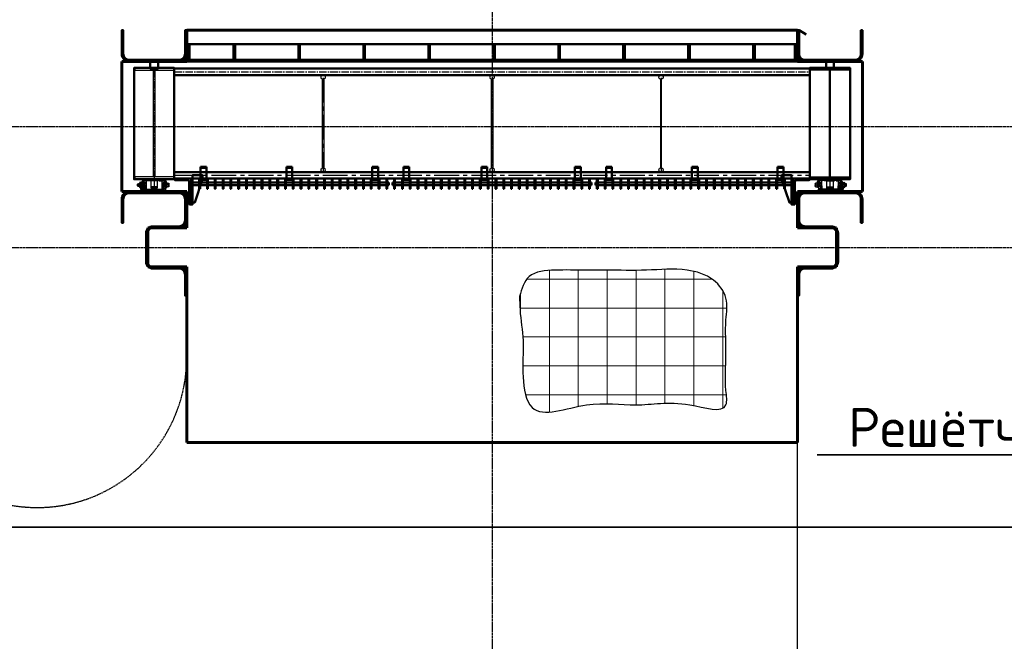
# Model space of a CAD drawing. Header units: millimetres. Extents: x 42975 to 708721, y 118172 to 172014.
# Tile 63 of 73: x 322940 to 330516, y 128308 to 133088. Entities that reach past the tile are written whole.
import ezdxf
from ezdxf import colors
from ezdxf.entities.mleader import LeaderData, LeaderLine
from ezdxf.math import Vec2, Vec3

# ---------------------------------------------------------------- set-up
doc = ezdxf.new("R2010")
doc.units = ezdxf.units.MM
for name, pattern in [('CENTER2', [28.575, 19.05, -3.175, 3.175, -3.175]), ('ГТО-1 Пунктир', [7, 5, -2]), ('осевая', [50.8, 31.75, -6.35, 6.35, -6.35]), ('штриховая 04-2', [6, 4, -2])]:
    doc.linetypes.add(name, pattern=pattern)
doc.layers.get('Defpoints').update_dxf_attribs({"color": 8})
for name, color, linetype, lineweight in [('ГТО-2_Бетон_025', 7, 'Continuous', 25), ('ГТО-2_Бетон_060', 3, 'Continuous', 60), ('ГТО-2_Выноски_035', 2, 'Continuous', 35), ('ГТО-2_Линии_035', 2, 'Continuous', 35), ('ГТО-2_Оси_025', 6, 'осевая', 25), ('ГТО-2_Пунктир_025', 151, 'ГТО-1 Пунктир', 25), ('ГТО-2_Размеры_035', 2, 'Continuous', 35), ('ОЗиМ Линии', 7, 'Continuous', 25), ('ОЗиМ Металл', 1, 'Continuous', 50), ('ОЗиМ Металл штрих', 230, 'штриховая 04-2', 25), ('ОЗиМ Размеры', 2, 'Continuous', 25), ('ОЗИМ_Штриховка', 252, 'Continuous', 18)]:
    doc.layers.add(name, color=color, linetype=linetype, lineweight=lineweight)
doc.layers.add('ГТО-2_Штриховка_018', color=7, linetype='Continuous', lineweight=18, true_color=0x6b6b6b)
doc.layers.add('ОЗиМ Оси', color=4, linetype='CENTER2')
doc.layers.add('ОЗИМ_Размеры', color=7, linetype='Continuous')
doc.styles.add('MOSOBL (isocpeur)', font='isocpeur.ttf')
doc.styles.add('RomanS', font='romans.shx', dxfattribs={"width": 0.7})
doc.dimstyles.new('M100', dxfattribs={"dimscale": 100, "dimtxt": 3, "dimasz": 2, "dimexe": 1.25, "dimexo": 0.625, "dimtad": 3, "dimtoh": 1, "dimdec": 0, "dimtxsty": 'RomanS', "dimblk": 'OBLIQUE', "dimcen": 3, "dimclrt": 2, "dimaunit": 1, "dimadec": 4, "dimazin": 0, "dimtfac": 1, "dimtdec": 0, "dimtmove": 0, "dimatfit": 3, "dimfxl": 1, "dimtfill": 1, "dimarcsym": 0})
pattern_1 = [(135, (-21397.2945, -32584.423), (-6.735192, -6.735192), [])]
pattern_2 = [(135, (-21397.2945, -32404.423), (-6.735192, -6.735192), [])]
pattern_3 = [(225, (-21106.835, -32584.423), (6.735192, -6.735192), [])]

# ---------------------------------------------------------------- blocks, each defined once
blk = doc.blocks.new('_Dot')
at = {"color": 0, "linetype": 'ByBlock', "lineweight": -2}
blk.add_line((-0.5, 0), (-1, 0), dxfattribs=at)
at = {"color": 0, "linetype": 'ByBlock', "const_width": 0.5}
blk.add_lwpolyline([(-0.25, 0, 1), (0.25, 0, 1)], format="xyb", close=True, dxfattribs=at)
blk = doc.blocks.new('_Oblique')
at = {"color": 0, "linetype": 'ByBlock', "lineweight": -2}
blk.add_line((-0.5, -0.5), (0.5, 0.5), dxfattribs=at)
blk = doc.blocks.new('*D51')
at = {"layer": 'Defpoints', "color": 0, "transparency": 16777216}
for p in [(370324.6, 134437.2), (307024.6, 128737.2), (370324.6, 121155.3)]:
    blk.add_point(p, dxfattribs=at)
at = {"layer": 'ОЗИМ_Размеры', "color": 0, "lineweight": -2, "transparency": 16777216}
for p, q in [((370324.6, 134374.7), (370324.6, 121030.3)), ((307024.6, 128674.7), (307024.6, 121030.3)), ((307024.6, 121155.3), (370324.6, 121155.3))]:
    blk.add_line(p, q, dxfattribs=at)
at = {"layer": 'ОЗИМ_Размеры', "color": 0, "lineweight": -2, "transparency": 16777216, "xscale": 200, "yscale": 200, "zscale": 200, "rotation": 180}
blk.add_blockref('_Oblique', (307024.6, 121155.3), dxfattribs=at)
at = {"layer": 'ОЗИМ_Размеры', "color": 0, "lineweight": -2, "transparency": 16777216, "xscale": 200, "yscale": 200, "zscale": 200}
blk.add_blockref('_Oblique', (370324.6, 121155.3), dxfattribs=at)
at = {"layer": 'ОЗИМ_Размеры', "color": 2, "transparency": 16777216, "insert": (338674.6, 121367.8), "char_height": 300, "attachment_point": 5, "style": 'RomanS', "bg_fill": 3, "box_fill_scale": 1.1, "bg_fill_color": 256, "bg_fill_true_color": 13158600, "bg_fill_transparency": 0}
blk.add_mtext('63300', dxfattribs=at)
blk = doc.blocks.new('A$C09596088')
at = {"layer": 'ГТО-2_Бетон_060'}
for p, q in [((2350, -1660), (-2350, -1660)), ((-2350, -1660), (-2350, -1900)), ((2350, -1900), (2350, -1660)), ((-2350, -1900), (-2850, -1900)), ((-2850, -1900), (-2850, -2900)), ((2850, -1900), (2350, -1900)), ((2850, -2900), (2850, -1900)), ((-2850, -2900), (-2350, -2900)), ((-2350, -2900), (-2350, -3180)), ((2350, -3180), (2350, -2900)), ((2350, -2900), (2850, -2900)), ((-2350, -3180), (-2650, -3180)), ((-2650, -3180), (-2650, -3480)), ((2650, -3180), (2350, -3180)), ((2650, -3480), (2650, -3180)), ((-2650, -3480), (-2350, -3480)), ((-2350, -3480), (-2350, -4830)), ((2350, -4830), (2350, -3480)), ((2350, -3480), (2650, -3480)), ((-2350, -4830), (2350, -4830))]:
    blk.add_line(p, q, dxfattribs=at)
blk.add_lwpolyline([(-2850, 0), (-2850, -370), (-2350, -370), (-2350, -760), (2350, -760), (2350, -370), (2850, -370), (2850, 0), (2850, 370), (2350, 370), (2350, 470), (-2350, 470), (-2350, 370), (-2850, 370)], close=True, dxfattribs=at)
blk = doc.blocks.new('A$C4CA01584')
blk.add_line((59, 130), (62, 127))
at = {"layer": 'ОЗиМ Линии'}
for p, q in [((114, 180), (415, 180)), ((114, 164), (138, 164)), ((138, 164), (138, 180)), ((138, 164), (138, 44)), ((138, 164), (138, 134)), ((312, 164), (212, 164)), ((212, 164), (212, 60)), ((312, 60), (312, 164)), ((386, 164), (386, 180)), ((386, 44), (386, 164)), ((386, 164), (414, 164)), ((414, 164), (415, 164)), ((12, 120), (7, 115)), ((7, 85), (7, 115)), ((12, 80), (7, 85)), ((8, 116), (30, 116)), ((8, 84), (30, 84)), ((12, 120), (30, 120)), ((12, 80), (12, 120)), ((30, 80), (12, 80)), ((30, 127), (34, 130)), ((30, 73), (30, 127)), ((34, 70), (30, 73)), ((34, 130), (59, 130)), ((34, 100), (59, 100)), ((59, 70), (34, 70)), ((42, 146), (42, 130)), ((50, 146), (42, 146)), ((42, 62), (42, 70)), ((50, 130), (50, 146)), ((50, 70), (50, 62)), ((62, 73), (59, 70)), ((64, 65), (59, 60)), ((59, 30), (59, 60)), ((64, 25), (59, 30)), ((60, 61), (82, 61)), ((60, 29), (82, 29)), ((62, 63), (62, 137)), ((68, 137), (62, 137)), ((64, 65), (82, 65)), ((64, 25), (64, 65)), ((82, 25), (64, 25)), ((68, 137), (68, 137)), ((68, 65), (68, 134)), ((68, 134), (84, 134)), ((82, 72), (86, 75)), ((82, 18), (82, 72)), ((86, 15), (82, 18)), ((84, 134), (84, 75)), ((90, 120), (84, 120)), ((90, 81), (84, 81)), ((86, 75), (111, 75)), ((102, 15), (86, 15)), ((90, 75), (90, 137)), ((90, 137), (96, 137)), ((94, 91), (94, 75)), ((102, 91), (94, 91)), ((94, 7), (94, 15)), ((96, 124), (96, 143)), ((96, 143), (112, 143)), ((96, 124), (96, 91)), ((102, 75), (102, 91)), ((120, 20), (102, 20)), ((102, 0), (102, 18)), ((102, 15), (102, 7)), ((102, 7), (422, 8)), ((422, 0), (102, 0)), ((111, 75), (114, 72)), ((112, 124), (112, 143)), ((138, 135), (112, 135)), ((112, 124), (112, 108)), ((112, 108), (112, 75)), ((114, 82), (114, 20)), ((120, 82), (114, 82)), ((114, 72), (114, 20)), ((136, 90), (120, 90)), ((120, 90), (120, 14)), ((120, 74), (136, 74)), ((136, 24), (120, 24)), ((120, 14), (404, 14)), ((136, 24), (136, 90)), ((212, 24), (136, 24)), ((148, 34), (376, 34)), ((302, 71), (222, 71)), ((222, 57), (222, 71)), ((302, 64), (222, 64)), ((222, 57), (222, 50)), ((222, 55), (302, 55)), ((222, 50), (302, 50)), ((302, 55), (302, 71)), ((302, 50), (302, 55)), ((388, 24), (312, 24)), ((386, 135), (412, 135)), ((404, 90), (388, 90)), ((388, 90), (388, 24)), ((388, 74), (404, 74)), ((388, 24), (404, 24)), ((404, 20), (404, 90)), ((404, 73), (408, 76)), ((404, 14), (404, 73)), ((404, 20), (422, 20)), ((408, 76), (433, 76)), ((433, 46), (408, 46)), ((412, 109), (412, 144)), ((412, 144), (428, 144)), ((412, 109), (412, 76)), ((422, 20), (422, 0)), ((433, 16), (422, 16)), ((428, 144), (428, 76)), ((428, 138), (434, 138)), ((433, 76), (436, 73)), ((436, 19), (433, 16)), ((434, 138), (434, 101)), ((434, 121), (439, 121)), ((434, 101), (434, 75)), ((434, 81), (440, 81)), ((436, 73), (436, 19)), ((439, 135), (439, 61)), ((440, 134), (455, 134)), ((440, 61), (455, 61)), ((455, 135), (455, 61)), ((455, 128), (459, 131)), ((455, 74), (455, 128)), ((459, 71), (455, 74)), ((459, 131), (484, 131)), ((484, 101), (459, 101)), ((484, 71), (459, 71)), ((484, 131), (487, 128)), ((487, 74), (484, 71)), ((487, 128), (487, 74))]:
    blk.add_line(p, q, dxfattribs=at)
for centre, radius, start, end in [((114, 134), 46, 90.0138, 180.0138), ((114, 134), 30, 90.0138, 180.0138), ((409, 135), 46, 0.2134, 82.9835), ((409, 135), 30, 0.2134, 79.6044), ((65, 115), 34.2, 154.006, 206.0217), ((65, 85), 34.2, 154.006, 206.0217), ((46, 62), 4.01, 181.9023, 4.2363), ((28, 115), 34.2, 334.006, 26.0217), ((28, 85), 34.2, 334.006, 26.0217), ((116, 60), 34.2, 154.006, 206.0217), ((116, 30), 34.2, 154.006, 206.0217), ((98, 7), 4.01, 181.9023, 4.2363), ((80, 60), 34.2, 334.006, 26.0217), ((80, 30), 34.2, 343.7778, 26.0217), ((148, 44), 10, 180.0138, 270.0138), ((222, 60), 10, 180.0138, 270.0138), ((212, 34), 10, 270.0138, 0.0138), ((302, 60), 10, 270.0138, 0.0138), ((312, 34), 10, 180.0138, 270.0138), ((376, 44), 10, 270.0138, 0.0138), ((438, 61), 34.2, 154.006, 206.0217), ((438, 31), 34.2, 154.006, 197.7367), ((402, 61), 34.2, 334.006, 26.0217), ((402, 31), 34.2, 334.006, 26.0217), ((490, 116), 34.2, 154.006, 206.0217), ((490, 86), 34.2, 154.006, 206.0217), ((453, 116), 34.2, 334.006, 26.0217), ((453, 86), 34.2, 334.006, 26.0217)]:
    blk.add_arc(centre, radius, start, end, dxfattribs=at)
at = {"layer": 'ОЗиМ Металл'}
for p, q in [((86, 45), (111, 45)), ((102, 18), (102, 20)), ((102, 20), (102, 20)), ((102, 20), (102, 20)), ((302, 34), (302, 34)), ((439, 61), (440, 61))]:
    blk.add_line(p, q, dxfattribs=at)
at = {"layer": 'ОЗиМ Металл штрих', "ltscale": 0.8}
for p, q in [((212, 164), (138, 164)), ((312, 164), (386, 164))]:
    blk.add_line(p, q, dxfattribs=at)
at = {"layer": 'ОЗиМ Металл штрих', "ltscale": 0.5}
for p, q in [((42, 70), (42, 130)), ((50, 70), (50, 130)), ((94, 15), (94, 75)), ((102, 15), (102, 75)), ((112, 124), (138, 124)), ((136, 24), (136, 14)), ((386, 125), (412, 125)), ((388, 24), (388, 14))]:
    blk.add_line(p, q, dxfattribs=at)
at = {"layer": 'ОЗиМ Оси', "ltscale": 0.5}
for p, q in [((0, 100), (141, 100)), ((145, 45), (49, 45)), ((377, 46), (445, 46)), ((496, 101), (384, 101))]:
    blk.add_line(p, q, dxfattribs=at)
blk = doc.blocks.new('Блок крепления панели ст')
at = {"layer": 'ОЗиМ Металл'}
for p, q in [((-16742.7, -79.6), (-16742.7, -179.6)), ((-16697.7, -79.6), (-16742.7, -79.6)), ((-16697.7, -79.6), (-16697.7, -179.6)), ((-16697.7, -179.6), (-16742.7, -179.6))]:
    blk.add_line(p, q, dxfattribs=at)
at = {"layer": 'ОЗиМ Металл штрих'}
blk.add_line((-16697.7, -89.6), (-16742.7, -89.6), dxfattribs=at)
blk = doc.blocks.new('ОЗиМ_Реш.план')
at = {"layer": 'ОЗиМ Металл'}
for p, q in [((17, 83.5), (17, 3.5)), ((17, 83.5), (23, 83.5)), ((23, 3.5), (23, 83.5)), ((77, 83.5), (77, 3.5)), ((77, 83.5), (83, 83.5)), ((83, 3.5), (83, 83.5)), ((137, 83.5), (137, 3.5)), ((137, 83.5), (143, 83.5)), ((143, 3.5), (143, 83.5)), ((197, 83.5), (197, 3.5)), ((197, 83.5), (203, 83.5)), ((203, 3.5), (203, 83.5)), ((257, 83.5), (257, 3.5)), ((257, 83.5), (263, 83.5)), ((263, 3.5), (263, 83.5)), ((317, 83.5), (317, 3.5)), ((317, 83.5), (323, 83.5)), ((323, 3.5), (323, 83.5)), ((377, 83.5), (377, 3.5)), ((377, 83.5), (383, 83.5)), ((383, 3.5), (383, 83.5)), ((437, 83.5), (437, 3.5)), ((437, 83.5), (443, 83.5)), ((443, 3.5), (443, 83.5)), ((497, 83.5), (497, 3.5)), ((497, 83.5), (503, 83.5)), ((503, 3.5), (503, 83.5)), ((557, 83.5), (557, 3.5)), ((557, 83.5), (563, 83.5)), ((563, 3.5), (563, 83.5)), ((617, 83.5), (617, 3.5)), ((617, 83.5), (623, 83.5)), ((623, 3.5), (623, 83.5)), ((677, 83.5), (677, 3.5)), ((677, 83.5), (683, 83.5)), ((683, 3.5), (683, 83.5)), ((737, 83.5), (737, 3.5)), ((737, 83.5), (743, 83.5)), ((743, 3.5), (743, 83.5)), ((797, 83.5), (797, 3.5)), ((797, 83.5), (803, 83.5)), ((803, 3.5), (803, 83.5)), ((857, 83.5), (857, 3.5)), ((857, 83.5), (863, 83.5)), ((863, 3.5), (863, 83.5)), ((917, 83.5), (917, 3.5)), ((917, 83.5), (923, 83.5)), ((923, 3.5), (923, 83.5)), ((977, 83.5), (977, 3.5)), ((977, 83.5), (983, 83.5)), ((983, 3.5), (983, 83.5)), ((1037, 83.5), (1037, 3.5)), ((1037, 83.5), (1043, 83.5)), ((1043, 3.5), (1043, 83.5)), ((1097, 83.5), (1097, 3.5)), ((1097, 83.5), (1103, 83.5)), ((1103, 3.5), (1103, 83.5)), ((1157, 83.5), (1157, 3.5)), ((1157, 83.5), (1163, 83.5)), ((1163, 3.5), (1163, 83.5)), ((1217, 83.5), (1217, 3.5)), ((1217, 83.5), (1223, 83.5)), ((1223, 3.5), (1223, 83.5)), ((1277, 83.5), (1277, 3.5)), ((1277, 83.5), (1283, 83.5)), ((1283, 3.5), (1283, 83.5)), ((1337, 83.5), (1337, 3.5)), ((1337, 83.5), (1343, 83.5)), ((1343, 3.5), (1343, 83.5)), ((1397, 83.5), (1397, 3.5)), ((1397, 83.5), (1403, 83.5)), ((1403, 3.5), (1403, 83.5)), ((1457, 83.5), (1457, 3.5)), ((1457, 83.5), (1463, 83.5)), ((1463, 3.5), (1463, 83.5)), ((1517, 83.5), (1517, 3.5)), ((1517, 83.5), (1523, 83.5)), ((1523, 3.5), (1523, 83.5)), ((5, 53.5), (17, 53.5)), ((5, 53.5), (5, 33.5)), ((5, 33.5), (17, 33.5)), ((17, 3.5), (23, 3.5)), ((23, 53.5), (77, 53.5)), ((23, 33.5), (77, 33.5)), ((77, 3.5), (83, 3.5)), ((83, 53.5), (137, 53.5)), ((83, 33.5), (137, 33.5)), ((137, 3.5), (143, 3.5)), ((143, 53.5), (197, 53.5)), ((143, 33.5), (197, 33.5)), ((197, 3.5), (203, 3.5)), ((203, 53.5), (257, 53.5)), ((203, 33.5), (257, 33.5)), ((257, 3.5), (263, 3.5)), ((263, 53.5), (317, 53.5)), ((263, 33.5), (317, 33.5)), ((317, 3.5), (323, 3.5)), ((323, 53.5), (377, 53.5)), ((323, 33.5), (377, 33.5)), ((377, 3.5), (383, 3.5)), ((383, 53.5), (437, 53.5)), ((383, 33.5), (437, 33.5)), ((437, 3.5), (443, 3.5)), ((443, 53.5), (497, 53.5)), ((443, 33.5), (497, 33.5)), ((497, 3.5), (503, 3.5)), ((503, 53.5), (557, 53.5)), ((503, 33.5), (557, 33.5)), ((557, 3.5), (563, 3.5)), ((563, 53.5), (617, 53.5)), ((563, 33.5), (617, 33.5)), ((617, 3.5), (623, 3.5)), ((623, 53.5), (677, 53.5)), ((623, 33.5), (677, 33.5)), ((677, 3.5), (683, 3.5)), ((683, 53.5), (737, 53.5)), ((683, 33.5), (737, 33.5)), ((737, 3.5), (743, 3.5)), ((743, 53.5), (797, 53.5)), ((743, 33.5), (797, 33.5)), ((797, 3.5), (803, 3.5)), ((803, 53.5), (857, 53.5)), ((803, 33.5), (857, 33.5)), ((857, 3.5), (863, 3.5)), ((863, 53.5), (917, 53.5)), ((863, 33.5), (917, 33.5)), ((917, 3.5), (923, 3.5)), ((923, 53.5), (977, 53.5)), ((923, 33.5), (977, 33.5)), ((977, 3.5), (983, 3.5)), ((983, 53.5), (1037, 53.5)), ((983, 33.5), (1037, 33.5)), ((1037, 3.5), (1043, 3.5)), ((1043, 53.5), (1097, 53.5)), ((1043, 33.5), (1097, 33.5)), ((1097, 3.5), (1103, 3.5)), ((1103, 53.5), (1157, 53.5)), ((1103, 33.5), (1157, 33.5)), ((1157, 3.5), (1163, 3.5)), ((1163, 53.5), (1217, 53.5)), ((1163, 33.5), (1217, 33.5)), ((1217, 3.5), (1223, 3.5)), ((1223, 53.5), (1277, 53.5)), ((1223, 33.5), (1277, 33.5)), ((1277, 3.5), (1283, 3.5)), ((1283, 53.5), (1337, 53.5)), ((1283, 33.5), (1337, 33.5)), ((1337, 3.5), (1343, 3.5)), ((1343, 53.5), (1397, 53.5)), ((1343, 33.5), (1397, 33.5)), ((1397, 3.5), (1403, 3.5)), ((1403, 53.5), (1457, 53.5)), ((1403, 33.5), (1457, 33.5)), ((1457, 3.5), (1463, 3.5)), ((1463, 53.5), (1517, 53.5)), ((1463, 33.5), (1517, 33.5)), ((1517, 3.5), (1523, 3.5)), ((1535, 53.5), (1523, 53.5)), ((1535, 33.5), (1523, 33.5)), ((1535, 53.5), (1535, 33.5))]:
    blk.add_line(p, q, dxfattribs=at)
at = {"layer": 'ОЗиМ Оси'}
for p, q in [((20, 0), (20, 86.7)), ((80, 0), (80, 86.7)), ((140, 0), (140, 86.7)), ((200, 0), (200, 86.7)), ((260, 0), (260, 86.7)), ((320, 0), (320, 86.7)), ((380, 0), (380, 86.7)), ((440, 0), (440, 86.7)), ((500, 0), (500, 86.7)), ((560, 0), (560, 86.7)), ((620, 0), (620, 86.7)), ((680, 0), (680, 86.7)), ((740, 0), (740, 86.7)), ((800, 0), (800, 86.7)), ((860, 0), (860, 86.7)), ((920, 0), (920, 86.7)), ((980, 0), (980, 86.7)), ((1040, 0), (1040, 86.7)), ((1100, 0), (1100, 86.7)), ((1160, 0), (1160, 86.7)), ((1220, 0), (1220, 86.7)), ((1280, 0), (1280, 86.7)), ((1340, 0), (1340, 86.7)), ((1400, 0), (1400, 86.7)), ((1460, 0), (1460, 86.7)), ((1520, 0), (1520, 86.7))]:
    blk.add_line(p, q, dxfattribs=at)
blk = doc.blocks.new('A$C248B62E5')
at = {"layer": 'ОЗиМ Металл'}
for p, q in [((-5166.5, -400), (-5166.5, -600)), ((-533.5, -400), (-533.5, -600))]:
    blk.add_line(p, q, dxfattribs=at)
for points in [[(-5425, 500, -0.414214), (-5420, 495), (-5420, 445.1), (-5480, 445.1), (-5480, 495, -0.414214), (-5475, 500)], [(-275, 500, 0.414214), (-280, 495), (-280, 445.1), (-220, 445.1), (-220, 495, 0.414214), (-225, 500)]]:
    blk.add_lwpolyline(points, format="xyb", close=True, dxfattribs=at)
for points in [[(-5295, -405), (-5605, -405), (-5605, 450.1), (-5295, 450.1)], [(-405, -405), (-95, -405), (-95, 450.1), (-405, 450.1)]]:
    blk.add_lwpolyline(points, close=True, dxfattribs=at)
for points in [[(-405, 445.1), (-5295, 445.1)], [(-405, 395.1), (-5295, 395.1)], [(-5295, -350), (-405, -350)], [(-5155.3, -585), (-5138, -585), (-5078, -405), (-5078, -375), (-5155.3, -375), (-5155.3, -400), (-5155.3, -400)], [(-544.7, -585), (-562, -585), (-622, -405), (-622, -375), (-544.7, -375), (-544.7, -400), (-544.7, -400)], [(-5360.2, -405), (-5360.2, -410), (-5540.2, -410), (-5540.2, -405)], [(-405, -400), (-5295, -400)], [(-339.8, -405), (-339.8, -410), (-159.8, -410), (-159.8, -405)]]:
    blk.add_lwpolyline(points, dxfattribs=at)
for points in [[(-5155.3, -400), (-5155.3, -600), (-5168, -600), (-5175.3, -600, -0.414214), (-5180, -595.3), (-5180, -426, 0.414214), (-5194, -412), (-5288.3, -412, -0.414214), (-5293, -407.3), (-5293, -400)], [(-544.7, -400), (-544.7, -600), (-532, -600), (-524.7, -600, 0.414214), (-520, -595.3), (-520, -426, -0.414214), (-506, -412), (-411.7, -412, 0.414214), (-407, -407.3), (-407, -400)]]:
    blk.add_lwpolyline(points, format="xyb", dxfattribs=at)
at = {"layer": 'ОЗиМ Металл штрих', "ltscale": 0.7}
for p, q in [((-5149, 445.1), (-5078, 445.1)), ((-5168, -400), (-5168, -600)), ((-532, -400), (-532, -600))]:
    blk.add_line(p, q, dxfattribs=at)
for points in [[(-5300, 445.1), (-5600, 445.1), (-5600, 433.1), (-5300, 433.1)], [(-5445, -388), (-5455, -388), (-5455, 433.1), (-5445, 433.1)], [(-400, 445.1), (-100, 445.1), (-100, 433.1), (-400, 433.1)], [(-255, -388), (-245, -388), (-245, 433.1), (-255, 433.1)], [(-5300, -388), (-5600, -388), (-5600, -400), (-5300, -400)], [(-400, -388), (-100, -388), (-100, -400), (-400, -400)]]:
    blk.add_lwpolyline(points, close=True, dxfattribs=at)
at = {"layer": 'ОЗиМ Металл штрих'}
for points in [[(-4155, 363.1), (-4145, 363.1), (-4145, -318), (-4155, -318)], [(-2855, 363.1), (-2845, 363.1), (-2845, -318), (-2855, -318)], [(-1545, 363.1), (-1555, 363.1), (-1555, -318), (-1545, -318)]]:
    blk.add_lwpolyline(points, close=True, dxfattribs=at)
for centre in [(-4150, 379.1), (-2850, 379.1), (-1550, 379.1), (-4150, -334), (-2850, -334), (-1550, -334)]:
    blk.add_circle(centre, 16, dxfattribs=at)
at = {"layer": 'ОЗиМ Оси', "ltscale": 3}
for p, q in [((-5450, 434), (-5450, -500)), ((-5295, 420.1), (-405, 420.1)), ((-250, 434), (-250, -500))]:
    blk.add_line(p, q, dxfattribs=at)
at = {"layer": 'ОЗиМ Оси', "ltscale": 10}
for p, q in [((-4150, 375.1), (-4150, -350)), ((-1550, 375.1), (-1550, -350)), ((-5295, -375), (-405, -375))]:
    blk.add_line(p, q, dxfattribs=at)
at = {"yscale": 0.5, "zscale": 0.5}
for p, xscale, rotation in [((-5581, -500), 0.5, 359.9723218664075), ((-119, -500), -0.5, 0.02767813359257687)]:
    blk.add_blockref('A$C4CA01584', p, dxfattribs=dict(at, xscale=xscale, rotation=rotation))
at = {"layer": 'ОЗиМ Линии', "xscale": -1}
for p in [(-21790.2, -230.4), (-21130.2, -230.4), (-20470.2, -230.4), (-20230.2, -230.4), (-19630.2, -230.4), (-18910.2, -230.4), (-18670.2, -230.4), (-18010.2, -230.4), (-17350.2, -230.4)]:
    blk.add_blockref('Блок крепления панели ст', p, dxfattribs=at)
at = {"layer": 'ОЗиМ Размеры', "xscale": -1}
blk.add_blockref('ОЗиМ_Реш.план', (-3640, -483.5), dxfattribs=at)
at = {"layer": 'ОЗиМ Размеры'}
for p in [(-3620, -483.5), (-2060, -483.5)]:
    blk.add_blockref('ОЗиМ_Реш.план', p, dxfattribs=at)
blk = doc.blocks.new('A$C1AAF776F')
at = {"layer": 'ОЗиМ Размеры'}
h = blk.add_hatch(dxfattribs=at)
h.set_pattern_fill('ANSI31', color=256, scale=5)
h.set_pattern_definition([(45, (-9940.457, -3278.972), (-11.22532, 11.22532), [])])
h.paths.add_polyline_path([(-1978, -1778), (-1990, -1778), (-1990, -1888), (-1978, -1888)])
h = blk.add_hatch(dxfattribs=at)
h.set_pattern_fill('ANSI31', color=256, scale=5)
h.set_pattern_definition([(45, (-9440.457, -3278.972), (-11.22532, 11.22532), [])])
h.paths.add_polyline_path([(-1478, -1778), (-1490, -1778), (-1490, -1888), (-1478, -1888)])
h = blk.add_hatch(dxfattribs=at)
h.set_pattern_fill('ANSI31', color=256, scale=5)
h.set_pattern_definition([(45, (-8940.457, -3278.972), (-11.22532, 11.22532), [])])
h.paths.add_polyline_path([(-978, -1778), (-990, -1778), (-990, -1888), (-978, -1888)])
h = blk.add_hatch(dxfattribs=at)
h.set_pattern_fill('ANSI31', color=256, scale=5)
h.set_pattern_definition([(45, (-8440.457, -3278.972), (-11.22532, 11.22532), [])])
h.paths.add_polyline_path([(-478, -1778), (-490, -1778), (-490, -1888), (-478, -1888)])
h = blk.add_hatch(dxfattribs=at)
h.set_pattern_fill('ANSI31', color=256, scale=5)
h.set_pattern_definition([(45, (-7940.457, -3278.972), (-11.22532, 11.22532), [])])
h.paths.add_polyline_path([(22, -1778), (10, -1778), (10, -1888), (22, -1888)])
h = blk.add_hatch(dxfattribs=at)
h.set_pattern_fill('ANSI31', color=256, scale=5)
h.set_pattern_definition([(45, (-7440.457, -3278.972), (-11.22532, 11.22532), [])])
h.paths.add_polyline_path([(522, -1778), (510, -1778), (510, -1888), (522, -1888)])
h = blk.add_hatch(dxfattribs=at)
h.set_pattern_fill('ANSI31', color=256, scale=5)
h.set_pattern_definition([(45, (-6940.457, -3278.972), (-11.22532, 11.22532), [])])
h.paths.add_polyline_path([(1022, -1778), (1010, -1778), (1010, -1888), (1022, -1888)])
h = blk.add_hatch(dxfattribs=at)
h.set_pattern_fill('ANSI31', color=256, scale=5)
h.set_pattern_definition([(45, (-6440.457, -3278.972), (-11.22532, 11.22532), [])])
h.paths.add_polyline_path([(1522, -1778), (1510, -1778), (1510, -1888), (1522, -1888)])
h = blk.add_hatch(dxfattribs=at)
h.set_pattern_fill('ANSI31', color=256, scale=5)
h.set_pattern_definition([(45, (-5940.457, -3278.972), (-11.22532, 11.22532), [])])
h.paths.add_polyline_path([(2022, -1778), (2010, -1778), (2010, -1888), (2022, -1888)])
h = blk.add_hatch(dxfattribs=at)
h.set_pattern_fill('ANSI31', color=256, scale=4)
h.set_pattern_definition([(45, (-138492.075, 132894.625), (-8.9802561, 8.9802561), [])])
h.paths.add_polyline_path([(2329, -1778), (2341, -1778), (2341, -1888), (2329, -1888)])
at = {"layer": 'ОЗИМ_Штриховка'}
h = blk.add_hatch(dxfattribs=at)
h.set_pattern_fill('ANSI31', color=256, scale=3, angle=90)
h.set_pattern_definition(pattern_1)
edge = h.paths.add_edge_path()
edge.add_line((-2350, -1660), (-2350, -1840))
edge.add_arc((-2410, -1840), 60, -90, 0, ccw=False)
edge.add_line((-2410, -1900), (-2790, -1900))
edge.add_arc((-2790, -1840), 60, 180, 270, ccw=False)
edge.add_line((-2850, -1840), (-2850, -1660))
edge.add_line((-2850, -1660), (-2838, -1660))
edge.add_line((-2838, -1660), (-2838, -1840))
edge.add_arc((-2790, -1840), 48, 180, 270)
edge.add_line((-2790, -1888), (-2410, -1888))
edge.add_arc((-2410, -1840), 48, 270, 360)
edge.add_line((-2362, -1840), (-2362, -1660))
edge.add_line((-2362, -1660), (-2350, -1660))
h = blk.add_hatch(dxfattribs=at)
h.set_pattern_fill('ANSI31', color=256, scale=3, angle=90)
h.set_pattern_definition(pattern_1)
edge = h.paths.add_edge_path()
edge.add_line((2350, -1660), (2350, -1840))
edge.add_arc((2410, -1840), 60, 180, 270)
edge.add_line((2410, -1900), (2790, -1900))
edge.add_arc((2790, -1840), 60, 270, 360)
edge.add_line((2850, -1840), (2850, -1660))
edge.add_line((2850, -1660), (2838, -1660))
edge.add_line((2838, -1660), (2838, -1840))
edge.add_arc((2790, -1840), 48, 270, 360, ccw=False)
edge.add_line((2790, -1888), (2410, -1888))
edge.add_arc((2410, -1840), 48, 180, 270, ccw=False)
edge.add_line((2362, -1840), (2362, -1660))
edge.add_line((2362, -1660), (2350, -1660))
h = blk.add_hatch(dxfattribs=at)
h.set_pattern_fill('ANSI31', color=256, scale=3, angle=180)
h.set_pattern_definition(pattern_3)
edge = h.paths.add_edge_path()
edge.add_line((-2350, -3140), (-2350, -2960))
edge.add_arc((-2410, -2960), 60, 0, 90)
edge.add_line((-2410, -2900), (-2790, -2900))
edge.add_arc((-2790, -2960), 60, 90, 180)
edge.add_line((-2850, -2960), (-2850, -3140))
edge.add_line((-2850, -3140), (-2838, -3140))
edge.add_line((-2838, -3140), (-2838, -2960))
edge.add_arc((-2790, -2960), 48, 90, 180, ccw=False)
edge.add_line((-2790, -2912), (-2410, -2912))
edge.add_arc((-2410, -2960), 48, 0, 90, ccw=False)
edge.add_line((-2362, -2960), (-2362, -3140))
edge.add_line((-2362, -3140), (-2350, -3140))
h = blk.add_hatch(dxfattribs=at)
h.set_pattern_fill('ANSI31', color=256, scale=3, angle=180)
h.set_pattern_definition(pattern_3)
edge = h.paths.add_edge_path()
edge.add_line((2350, -3140), (2350, -2960))
edge.add_arc((2410, -2960), 60, 90, 180, ccw=False)
edge.add_line((2410, -2900), (2790, -2900))
edge.add_arc((2790, -2960), 60, 0, 90, ccw=False)
edge.add_line((2850, -2960), (2850, -3140))
edge.add_line((2850, -3140), (2838, -3140))
edge.add_line((2838, -3140), (2838, -2960))
edge.add_arc((2790, -2960), 48, 0, 90)
edge.add_line((2790, -2912), (2410, -2912))
edge.add_arc((2410, -2960), 48, 90, 180)
edge.add_line((2362, -2960), (2362, -3140))
edge.add_line((2362, -3140), (2350, -3140))
h = blk.add_hatch(dxfattribs=at)
h.set_pattern_fill('ANSI31', color=256, scale=3, angle=90)
h.set_pattern_definition(pattern_2)
edge = h.paths.add_edge_path()
edge.add_arc((-2610, -3440), 40, 180, 270)
edge.add_line((-2610, -3480), (-2410, -3480))
edge.add_arc((-2410, -3540), 60, 0, 90, ccw=False)
edge.add_line((-2350, -3540), (-2350, -3700))
edge.add_line((-2350, -3700), (-2362, -3700))
edge.add_line((-2362, -3700), (-2362, -3540))
edge.add_arc((-2410, -3540), 48, 360, 450)
edge.add_line((-2410, -3492), (-2610, -3492))
edge.add_arc((-2610, -3440), 52, 180, 270, ccw=False)
edge.add_line((-2662, -3440), (-2662, -3220))
edge.add_arc((-2610, -3220), 52, 90, 180, ccw=False)
edge.add_line((-2610, -3168), (-2410, -3168))
edge.add_arc((-2410, -3120), 48, 270, 360)
edge.add_line((-2362, -3120), (-2362, -2960))
edge.add_line((-2362, -2960), (-2350, -2960))
edge.add_line((-2350, -2960), (-2350, -3120))
edge.add_arc((-2410, -3120), 60, -90, 0, ccw=False)
edge.add_line((-2410, -3180), (-2610, -3180))
edge.add_arc((-2610, -3220), 40, 90, 180)
edge.add_line((-2650, -3220), (-2650, -3440))
h = blk.add_hatch(dxfattribs=at)
h.set_pattern_fill('ANSI31', color=256, scale=3, angle=90)
h.set_pattern_definition(pattern_2)
edge = h.paths.add_edge_path()
edge.add_arc((2610, -3440), 40, -90, 0, ccw=False)
edge.add_line((2610, -3480), (2410, -3480))
edge.add_arc((2410, -3540), 60, 90, 180)
edge.add_line((2350, -3540), (2350, -3700))
edge.add_line((2350, -3700), (2362, -3700))
edge.add_line((2362, -3700), (2362, -3540))
edge.add_arc((2410, -3540), 48, 90, 180, ccw=False)
edge.add_line((2410, -3492), (2610, -3492))
edge.add_arc((2610, -3440), 52, 270, 360)
edge.add_line((2662, -3440), (2662, -3220))
edge.add_arc((2610, -3220), 52, 0, 90)
edge.add_line((2610, -3168), (2410, -3168))
edge.add_arc((2410, -3120), 48, 180, 270, ccw=False)
edge.add_line((2362, -3120), (2362, -2960))
edge.add_line((2362, -2960), (2350, -2960))
edge.add_line((2350, -2960), (2350, -3120))
edge.add_arc((2410, -3120), 60, 180, 270)
edge.add_line((2410, -3180), (2610, -3180))
edge.add_arc((2610, -3220), 40, 0, 90, ccw=False)
edge.add_line((2650, -3220), (2650, -3440))
at = {"layer": 'ГТО-2_Бетон_060'}
blk.add_line((2350, -1800), (2350, -1900), dxfattribs=at)
at = {"layer": 'ОЗиМ Металл'}
for p, q in [((2362, -1660), (2416.6, -1691.5)), ((-2350, -1768), (2350, -1768)), ((-2341, -1778), (-2341, -1888)), ((-2341, -1778), (-2329, -1778)), ((-2329, -1778), (-2329, -1888)), ((-1990, -1778), (-1990, -1888)), ((-1990, -1778), (-1978, -1778)), ((-1978, -1778), (-1978, -1888)), ((-1490, -1778), (-1490, -1888)), ((-1490, -1778), (-1478, -1778)), ((-1478, -1778), (-1478, -1888)), ((-990, -1778), (-990, -1888)), ((-990, -1778), (-978, -1778)), ((-978, -1778), (-978, -1888)), ((-490, -1778), (-490, -1888)), ((-490, -1778), (-478, -1778)), ((-478, -1778), (-478, -1888)), ((10, -1778), (10, -1888)), ((10, -1778), (22, -1778)), ((22, -1778), (22, -1888)), ((510, -1778), (510, -1888)), ((510, -1778), (522, -1778)), ((522, -1778), (522, -1888)), ((1010, -1778), (1010, -1888)), ((1010, -1778), (1022, -1778)), ((1022, -1778), (1022, -1888)), ((1510, -1778), (1510, -1888)), ((1510, -1778), (1522, -1778)), ((1522, -1778), (1522, -1888)), ((2010, -1778), (2010, -1888)), ((2010, -1778), (2022, -1778)), ((2022, -1778), (2022, -1888)), ((2329, -1778), (2329, -1888)), ((2341, -1778), (2329, -1778)), ((2341, -1778), (2341, -1888)), ((2344.7, -1800), (2344.7, -1800)), ((2344.7, -1800), (2344.7, -1800)), ((2344.7, -1800), (2344.7, -1800)), ((2350, -1823), (2350, -1768)), ((-2350, -1888), (2350, -1888)), ((-2350, -1900), (2350, -1900))]:
    blk.add_line(p, q, dxfattribs=at)
for points in [[(-2350, -1660), (-2350, -1840, -0.414214), (-2410, -1900), (-2790, -1900, -0.414214), (-2850, -1840), (-2850, -1660), (-2838, -1660), (-2838, -1840, 0.414214), (-2790, -1888), (-2410, -1888, 0.414214), (-2362, -1840), (-2362, -1660)], [(2350, -1660), (2350, -1840, 0.414214), (2410, -1900), (2790, -1900, 0.414214), (2850, -1840), (2850, -1660), (2838, -1660), (2838, -1840, -0.414214), (2790, -1888), (2410, -1888, -0.414214), (2362, -1840), (2362, -1660)], [(-2350, -3140), (-2350, -2960, 0.414214), (-2410, -2900), (-2790, -2900, 0.414214), (-2850, -2960), (-2850, -3140), (-2838, -3140), (-2838, -2960, -0.414214), (-2790, -2912), (-2410, -2912, -0.414214), (-2362, -2960), (-2362, -3140)], [(2350, -3140), (2350, -2960, -0.414214), (2410, -2900), (2790, -2900, -0.414214), (2850, -2960), (2850, -3140), (2838, -3140), (2838, -2960, 0.414214), (2790, -2912), (2410, -2912, 0.414214), (2362, -2960), (2362, -3140)], [(-2650, -3440, 0.414214), (-2610, -3480), (-2410, -3480, -0.414214), (-2350, -3540), (-2350, -3700), (-2362, -3700), (-2362, -3540, 0.414214), (-2410, -3492), (-2610, -3492, -0.414214), (-2662, -3440), (-2662, -3220, -0.414214), (-2610, -3168), (-2410, -3168, 0.414214), (-2362, -3120), (-2362, -2960), (-2350, -2960), (-2350, -3120, -0.414214), (-2410, -3180), (-2610, -3180, 0.414214), (-2650, -3220)], [(2650, -3440, -0.414214), (2610, -3480), (2410, -3480, 0.414214), (2350, -3540), (2350, -3700), (2362, -3700), (2362, -3540, -0.414214), (2410, -3492), (2610, -3492, 0.414214), (2662, -3440), (2662, -3220, 0.414214), (2610, -3168), (2410, -3168, -0.414214), (2362, -3120), (2362, -2960), (2350, -2960), (2350, -3120, 0.414214), (2410, -3180), (2610, -3180, -0.414214), (2650, -3220)]]:
    blk.add_lwpolyline(points, format="xyb", close=True, dxfattribs=at)
at = {"color": 5}
blk.add_blockref('A$C248B62E5', (2850, -2400), dxfattribs=at)

msp = doc.modelspace()

# ---------------------------------------------------------------- hatches: boundary and pattern name
at = {"layer": 'ГТО-2_Штриховка_018'}
h = msp.add_hatch(dxfattribs=at)
h.set_pattern_fill('NET', color=256, scale=70)
h.set_pattern_definition([(0, (356574.63, -48262.8), (0, 222.25), []), (90, (356574.63, -48262.8), (-222.25, 1e-14), [])])
edge = h.paths.add_edge_path()
edge.add_spline(control_points=[(326786.3, 130959.9), (326803.4, 131019), (326841.2, 131149.9), (327075.9, 131166.8), (327265.5, 131161.5), (327502.5, 131163.7), (327762.9, 131155.7), (328043.7, 131183.7), (328276.4, 131114.6), (328397.3, 130951.6), (328363.6, 130745.2), (328382.6, 130505.4), (328361.5, 130304.1), (328402.1, 130042.3), (328004.6, 130175.2), (327698.7, 130101.3), (327307, 130171.9), (326862.7, 129982.7), (326798.5, 130365.4), (326826, 130603.4), (326788.6, 130812.5), (326786.8, 130925.6), (326786.3, 130959.9)], knot_values=[0, 0, 0, 0, 169.348589, 374.846029, 607.443013, 766.938044, 1079.282543, 1391.627043, 1608.231789, 1777.756991, 1943.798486, 2212.78576, 2488.414648, 2598.002042, 2877.118347, 3292.470117, 3671.270816, 4090.419125, 4333.124518, 4615.395021, 4852.318488, 4955.317881, 4955.317881, 4955.317881, 4955.317881], degree=3, periodic=0)

# ---------------------------------------------------------------- linework, layer by layer
at = {"layer": 'ГТО-2_Бетон_025'}
msp.add_spline([(326786.3, 130959.9), (326859.4, 131112.7), (327058.7, 131162.5), (327291.3, 131162.5), (327450.8, 131162.5), (327763.2, 131162.5), (328075.5, 131162.5), (328278.2, 131086.1), (328374.6, 130946.6), (328374.6, 130780.6), (328374.6, 130511.6), (328374.6, 130236), (328374.6, 130126.4), (328095.5, 130126.4), (327680.1, 130126.4), (327301.3, 130126.4), (326882.6, 130106.5), (326812.8, 130338.9), (326812.8, 130621.2), (326789.6, 130857), (326786.3, 130959.9)], degree=3, dxfattribs=at)
at = {"layer": 'ГТО-2_Линии_035', "color": 2}
msp.add_line((307854.6, 129187.2), (359524.6, 129187.2), dxfattribs=at)
at = {"layer": 'ГТО-2_Оси_025', "ltscale": 0.5}
for p, q in [((326574.6, 150957.3), (326574.6, 121492.6)), ((316460.5, 132267.2), (372505.4, 132267.2)), ((316460.5, 131337.2), (372505.4, 131337.2))]:
    msp.add_line(p, q, dxfattribs=at)
at = {"layer": 'ГТО-2_Пунктир_025'}
msp.add_line((328924.6, 128087.2), (328924.6, 130537.2), dxfattribs=at)
msp.add_arc((323074.6, 130487.2), 1150, 180, 0, dxfattribs=at)

# ---------------------------------------------------------------- next in the draw order: leaders
at = {"layer": 'ГТО-2_Выноски_035'}
ml = msp.add_multileader_mtext('Standard', dxfattribs=at)
ml.set_content('Решётчатый настил', color=256, style='MOSOBL (isocpeur)')
ml.set_leader_properties(color=7, lineweight=-1)
ml.set_arrow_properties(name='DOT')
ml.build(insert=Vec2(0, 0))
ml.multileader.update_dxf_attribs({"has_dogleg": 0, "text_left_attachment_type": 6, "text_right_attachment_type": 6, "dogleg_length": 0, "arrow_head_size": 100, "scale": 100})
ctx = ml.context
ctx.base_point, ctx.scale, ctx.char_height, ctx.arrow_head_size, ctx.landing_gap_size, ctx.plane_origin = Vec3(329112.1, 129743), 100, 300, 100, 200, Vec3(323755.4, 125732.9)
ctx.left_attachment, ctx.right_attachment, ctx.text_align_type = 6, 6, 1
notes = []
notes.append((ctx, [(1, (1, 1, 0), (333322.1, 129743), (-1, 0), 0, [(0, [(333992.2, 130879.1)], 0, [])])]))
ctx.mtext.insert, ctx.mtext.defined_height, ctx.mtext.alignment, ctx.mtext.flow_direction = Vec3(331217.1, 130103), 501.8, 2, 5
ctx.mtext.has_bg_fill, ctx.mtext.bg_color, ctx.mtext.bg_scale_factor, ctx.mtext.bg_transparency, ctx.mtext.use_window_bg_color = 1, -1073741824, 1, 0, 1
for ctx, leaders in notes:
    for number, flags, end, landing, length, lines in leaders:
        leader = LeaderData()
        leader.index, (leader.has_last_leader_line, leader.has_dogleg_vector, leader.attachment_direction) = number, flags
        leader.last_leader_point, leader.dogleg_vector, leader.dogleg_length = Vec3(end), Vec3(landing), length
        for number, points, colour, breaks in lines:
            line = LeaderLine()
            line.index, line.vertices, line.color, line.breaks = number, Vec3.list(points), colors.encode_raw_color(colour), breaks
            leader.lines.append(line)
        ctx.leaders.append(leader)

# ---------------------------------------------------------------- next in the draw order: dimensions: what is measured, and where the dimension line sits
at = {"layer": 'ОЗИМ_Размеры'}
dim = msp.add_linear_dim(base=(370324.6, 121155.3), p1=(307024.6, 128737.2), p2=(370324.6, 134437.2), dimstyle='M100', dxfattribs=at)
dim.commit()
dim.dimension.update_dxf_attribs({"geometry": '*D51', "text_midpoint": (338674.6, 121367.8)})

# ---------------------------------------------------------------- next in the draw order: block references
at = {"color": 5}
msp.add_blockref('A$C1AAF776F', (326574.6, 134667.2), dxfattribs=at)
at = {"layer": 'ГТО-2_Размеры_035'}
msp.add_blockref('A$C09596088', (326574.6, 134667.2), dxfattribs=at)

doc.saveas('drawing.dxf')
